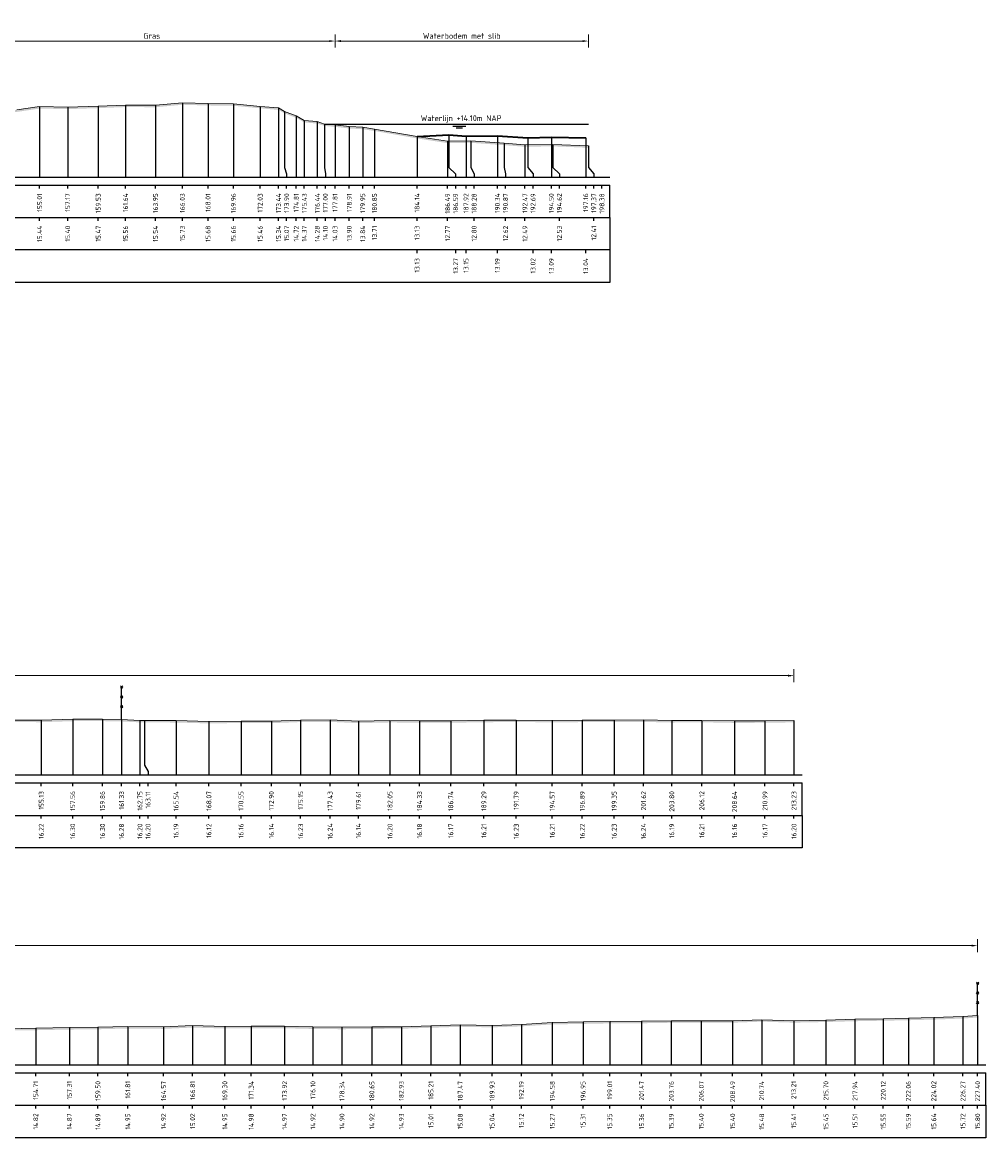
# Model space of a CAD drawing. Header units: metres. Extents: x 197882 to 206172, y 361908 to 364395.
# Tile 36 of 50: x 205938 to 206012, y 363976 to 364062. Entities that reach past the tile are written whole.
import ezdxf
from ezdxf.enums import TextEntityAlignment as Align

# ---------------------------------------------------------------- set-up
doc = ezdxf.new("R2010")
doc.units = ezdxf.units.M
doc.header["$PDMODE"] = 35
doc.header["$PDSIZE"] = 0.075
for name, color, linetype, lineweight in [('B-ME-IE-TERREINAFSCHEIDING_KUNSTMATIG_RASTERHEKWERK-SD', 20, 'Continuous', 25), ('X-ME-AL-PROFIEL_BOVENKANT SLIB-GD', 42, 'Continuous', 35), ('X-ME-AL-PROFIEL_HUIDIG MAAIVELD-GD', 252, 'Continuous', 0), ('X-XX-AL-DETAIL1-M', 7, 'Continuous', 18), ('X-XX-AL-NAP-T18', 7, 'Continuous', 18)]:
    doc.layers.add(name, color=color, linetype=linetype, lineweight=lineweight)
doc.layers.add('X-ME-AL-PROFIEL_WATERLIJN-GD', color=150, linetype='Continuous')
doc.layers.add('X-ME-AL-PROFIELRASTER-S', color=7, linetype='Continuous')
doc.styles.add('NLCS-ISO', font='NLCS-ISO.ttf', dxfattribs={"height": 1.8})
doc.styles.add('NLCS-ISO-ANNOTATIEF-T18', font='NLCS-ISO.ttf', dxfattribs={"height": 1.8})
doc.styles.add('NLCS-ISO-ANNOTATIVE-T18', font='NLCS-ISO.ttf', dxfattribs={"height": 1.8})
doc.dimstyles.new('NLCS-ANNOTATIEF-T18-PIJL_L2_H0', dxfattribs={"dimtxt": 2.5, "dimasz": 1.8, "dimexe": 2, "dimexo": 2, "dimgap": 0.7, "dimtad": 1, "dimzin": 0, "dimdsep": 46, "dimtxsty": 'NLCS-ISO-ANNOTATIEF-T18', "dimcen": 0, "dimdle": 2, "dimclrd": 256, "dimclre": 256, "dimclrt": 10, "dimaunit": 2, "dimadec": 0, "dimazin": 0, "dimtfac": 1, "dimtdec": 3, "dimtofl": 0, "dimtmove": 0, "dimatfit": 3, "dimfxl": 2, "dimfxlon": 1, "dimtfillclr": 256, "dimtolj": 1, "dimtzin": 0, "dimlwd": -1, "dimlwe": -1, "dimarcsym": 0})

# ---------------------------------------------------------------- blocks, each defined once
blk = doc.blocks.new('SAL-PROFIELRASTER_BALK_EIND1-D')
at = {"color": 0, "linetype": 'ByBlock', "lineweight": -2}
blk.add_line((1, -12.5), (1, -2.5), dxfattribs=at)
at = {"color": 0, "linetype": 'ByBlock', "lineweight": -2, "flags": 128}
for points in [[(0, 0), (1, 0)], [(0, -2.5), (1, -2.5)], [(0, -12.5), (1, -12.5)]]:
    blk.add_lwpolyline(points, dxfattribs=at)
blk = doc.blocks.new('SAL-PROFIELRASTER_BALK_EIND2-D')
at = {"color": 0, "linetype": 'ByBlock', "lineweight": -2}
for p, q in [((1, -2.5), (1, -12.5)), ((1, -12.5), (0, -12.5))]:
    blk.add_line(p, q, dxfattribs=at)
blk = doc.blocks.new('SAL-PROFIELRASTER_BALK_DATA-D')
at = {"color": 0, "linetype": 'ByBlock', "lineweight": -2}
blk.add_lwpolyline([(0, -3.5), (0, -2.5)], dxfattribs=at)
at = {"color": 0, "linetype": 'ByBlock', "lineweight": -2, "style": 'NLCS-ISO-ANNOTATIVE-T18'}
blk.add_attdef('GETAL', text='', height=1.5, rotation=90, dxfattribs=at).set_placement((0.75, -5), align=Align.RIGHT)
blk = doc.blocks.new('SAL-PROFIELRASTER_AANHAAL-D')
at = {"color": 9, "linetype": 'ByBlock', "lineweight": -2, "flags": 128}
blk.add_lwpolyline([(0, 1), (0, 0)], dxfattribs=at)
blk = doc.blocks.new('SAL-PROFIELRASTER_AANHAAL_STAGGER-D')
at = {"color": 9, "linetype": 'ByBlock', "lineweight": -2, "flags": 128}
for points in [[(0, 0), (0, -0.25)], [(0, -0.25), (1, -0.75)], [(1, -0.75), (1, -1)]]:
    blk.add_lwpolyline(points, dxfattribs=at)
blk = doc.blocks.new('*D21')
at = {"layer": 'Defpoints', "color": 0, "transparency": 16777216}
for p in [(205789.707, 364011.841), (205789.707, 364004.183), (205997.087, 364004.183)]:
    blk.add_point(p, dxfattribs=at)
at = {"layer": 'X-XX-AL-DETAIL1-M', "transparency": 16777216}
for p, q in [((205789.707, 364011.341), (205789.707, 364012.341)), ((205996.637, 364011.841), (205790.157, 364011.841)), ((205997.087, 364011.341), (205997.087, 364012.341))]:
    blk.add_line(p, q, dxfattribs=at)
for points in [[(205790.157, 364011.916), (205790.157, 364011.766), (205789.707, 364011.841)], [(205996.637, 364011.916), (205996.637, 364011.766), (205997.087, 364011.841)]]:
    blk.add_solid(points, dxfattribs=at)
at = {"layer": 'X-XX-AL-DETAIL1-M', "color": 10, "transparency": 16777216, "insert": (205893.397, 364012.241), "char_height": 0.45, "attachment_point": 5, "style": 'NLCS-ISO-ANNOTATIEF-T18'}
blk.add_mtext('\\A1;Gras', dxfattribs=at)
blk = doc.blocks.new('SIE-RASTERHEKWERK-SOD')
at = {"flags": 128}
for points in [[(-0.035, 1.035), (0.035, 0.965)], [(-0.035, 0.965), (0, 1), (0.035, 1.035)], [(-0.035, 0.735), (0.035, 0.665)], [(-0.035, 0.665), (0, 0.7), (0.035, 0.735)], [(0, 0), (0, 1)], [(-0.035, 0.435), (0.035, 0.365)], [(-0.035, 0.365), (0, 0.4), (0.035, 0.435)]]:
    blk.add_lwpolyline(points, dxfattribs=at)
blk = doc.blocks.new('*D22')
at = {"layer": 'Defpoints', "color": 0, "transparency": 16777216}
for p in [(205783.859, 363991.006), (205783.859, 363981.809), (206011.261, 363981.809)]:
    blk.add_point(p, dxfattribs=at)
at = {"layer": 'X-XX-AL-DETAIL1-M', "transparency": 16777216}
for p, q in [((205783.859, 363990.506), (205783.859, 363991.506)), ((206011.261, 363990.506), (206011.261, 363991.506)), ((206010.811, 363991.006), (205784.309, 363991.006))]:
    blk.add_line(p, q, dxfattribs=at)
for points in [[(205784.309, 363991.081), (205784.309, 363990.931), (205783.859, 363991.006)], [(206010.811, 363991.081), (206010.811, 363990.931), (206011.261, 363991.006)]]:
    blk.add_solid(points, dxfattribs=at)
at = {"layer": 'X-XX-AL-DETAIL1-M', "color": 10, "transparency": 16777216, "insert": (205897.56, 363991.406), "char_height": 0.45, "attachment_point": 5, "style": 'NLCS-ISO-ANNOTATIEF-T18'}
blk.add_mtext('\\A1;Gras', dxfattribs=at)
blk = doc.blocks.new('*D61')
at = {"layer": 'Defpoints', "color": 0, "transparency": 16777216}
for p in [(205933.388, 364060.815), (205933.388, 364054.632), (205961.669, 364050.317)]:
    blk.add_point(p, dxfattribs=at)
at = {"layer": 'X-XX-AL-DETAIL1-M', "transparency": 16777216}
for p, q in [((205933.388, 364060.315), (205933.388, 364061.315)), ((205961.669, 364060.315), (205961.669, 364061.315)), ((205961.219, 364060.815), (205933.838, 364060.815))]:
    blk.add_line(p, q, dxfattribs=at)
for points in [[(205933.838, 364060.89), (205933.838, 364060.74), (205933.388, 364060.815)], [(205961.219, 364060.89), (205961.219, 364060.74), (205961.669, 364060.815)]]:
    blk.add_solid(points, dxfattribs=at)
at = {"layer": 'X-XX-AL-DETAIL1-M', "color": 10, "transparency": 16777216, "insert": (205947.528, 364061.215), "char_height": 0.45, "attachment_point": 5, "style": 'NLCS-ISO-ANNOTATIEF-T18'}
blk.add_mtext('\\A1;Gras', dxfattribs=at)
blk = doc.blocks.new('*D62')
at = {"layer": 'Defpoints', "color": 0, "transparency": 16777216}
for p in [(205961.669, 364060.815), (205981.225, 364051.067), (205961.669, 364050.317)]:
    blk.add_point(p, dxfattribs=at)
at = {"layer": 'X-XX-AL-DETAIL1-M', "transparency": 16777216}
for p, q in [((205961.669, 364060.315), (205961.669, 364061.315)), ((205981.225, 364060.315), (205981.225, 364061.315)), ((205980.775, 364060.815), (205962.119, 364060.815))]:
    blk.add_line(p, q, dxfattribs=at)
for points in [[(205962.119, 364060.89), (205962.119, 364060.74), (205961.669, 364060.815)], [(205980.775, 364060.89), (205980.775, 364060.74), (205981.225, 364060.815)]]:
    blk.add_solid(points, dxfattribs=at)
at = {"layer": 'X-XX-AL-DETAIL1-M', "color": 10, "transparency": 16777216, "insert": (205971.447, 364061.215), "char_height": 0.45, "attachment_point": 5, "style": 'NLCS-ISO-ANNOTATIEF-T18'}
blk.add_mtext('\\A1;Waterbodem met slib', dxfattribs=at)

msp = doc.modelspace()

# ---------------------------------------------------------------- hatches: boundary and pattern name
at = {"layer": 'X-ME-AL-PROFIEL_HUIDIG MAAIVELD-GD'}
h = msp.add_hatch(dxfattribs=at)
h.set_pattern_fill('AGR-MAAIVELD', color=256, scale=0.05, pattern_type=2)
h.set_pattern_definition([(45, (-17.7489, 204.72848), (-0.25000007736, 0.25000007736), []), (45, (-17.7846, 204.7642), (0, 0.50000015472), [0.3535535, -0.3535535]), (45, (-17.8203, 204.7999), (0, 0.50000015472), [0.3535535, -0.3535535]), (45, (-17.85653, 204.83613), (0, 0.50000015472), [0.3535535, -0.3535535]), (45, (-17.89175, 204.87134), (0, 0.50000015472), [0.3535535, -0.3535535]), (45, (-17.92746, 204.90705), (0, 0.50000015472), [0.3535535, -0.3535535]), (45, (-17.96317, 204.94277), (0, 0.50000015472), [0.3535535, -0.3535535]), (315, (-17.7489, 204.72848), (0.25000007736, 0.25000007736), []), (315, (-17.71317, 204.7642), (0.50000015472, -1e-16), [0.3535535, -0.3535535]), (315, (-17.67746, 204.7999), (0.50000015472, -1e-16), [0.3535535, -0.3535535]), (315, (-17.64125, 204.83613), (0.50000015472, -1e-16), [0.3535535, -0.3535535]), (315, (-17.60603, 204.87134), (0.50000015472, -1e-16), [0.3535535, -0.3535535]), (315, (-17.5703, 204.90705), (0.50000015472, -1e-16), [0.3535535, -0.3535535]), (315, (-17.5346, 204.94277), (0.50000015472, -1e-16), [0.3535535, -0.3535535])])
h.paths.add_polyline_path([(205981.225, 364052.731), (205978.481, 364052.843), (205976.325, 364052.807), (205974.724, 364052.932), (205972.141, 364053.116), (205970.353, 364053.089), (205967.999, 364053.451), (205964.713, 364054.028), (205963.807, 364054.16), (205962.769, 364054.218), (205961.669, 364054.348), (205960.861, 364054.414), (205960.297, 364054.598), (205959.293, 364054.69), (205958.672, 364055.038), (205957.758, 364055.385), (205957.304, 364055.652), (205955.888, 364055.777), (205953.823, 364055.973), (205951.864, 364055.994), (205949.888, 364056.049), (205947.808, 364055.858), (205945.496, 364055.872), (205943.387, 364055.789), (205941.032, 364055.712), (205938.864, 364055.756), (205937.117, 364055.499), (205936.626, 364055.485), (205935.19, 364055.074), (205934.81, 364054.831), (205933.338, 364054.625), (205930.163, 364054.25), (205927.516, 364053.975), (205923.419, 364053.939), (205919.253, 364053.498), (205913.51, 364053.51), (205909.659, 364053.234), (205904.662, 364053.412), (205900.557, 364053.364), (205896.086, 364053.511), (205891.154, 364053.491), (205886.584, 364053.552), (205881.222, 364053.926), (205878.11, 364053.832), (205876.542, 364054.094), (205875.528, 364054.107), (205873.917, 364054.526), (205872.965, 364054.632), (205871.639, 364054.709), (205869.485, 364055.005), (205868.378, 364055.286), (205867.004, 364055.587), (205864.959, 364055.766), (205862.888, 364056.011), (205860.672, 364055.864), (205858.429, 364055.872), (205856.4, 364055.898), (205854.357, 364055.943), (205852.218, 364055.947), (205850.388, 364056.245), (205848.401, 364056.708), (205846.983, 364057.071), (205845.319, 364057.286), (205844.435, 364057.301), (205843.032, 364057.258), (205840.678, 364057.276), (205837.705, 364057.383), (205834.781, 364057.338), (205831.935, 364057.315), (205828.529, 364057.142), (205825.52, 364057.244), (205822.188, 364057.151), (205818.8, 364057.166), (205815.672, 364057.289), (205812.856, 364057.306), (205810.034, 364057.316), (205806.815, 364057.133), (205804.001, 364057.254), (205800.77, 364057.091), (205797.914, 364057.081), (205795.147, 364057.023), (205792.483, 364057.079), (205789.604, 364057.016), (205786.748, 364056.997), (205783.859, 364057.031), (205783.859, 364056.881), (205786.748, 364056.847), (205789.604, 364056.866), (205792.483, 364056.929), (205795.147, 364056.873), (205797.914, 364056.931), (205800.77, 364056.941), (205804.001, 364057.104), (205806.815, 364056.983), (205810.034, 364057.166), (205812.856, 364057.156), (205815.672, 364057.139), (205818.8, 364057.016), (205822.188, 364057.001), (205825.52, 364057.094), (205828.529, 364056.992), (205831.935, 364057.165), (205834.781, 364057.188), (205837.705, 364057.233), (205840.678, 364057.126), (205843.032, 364057.108), (205844.435, 364057.151), (205845.319, 364057.136), (205846.983, 364056.921), (205848.401, 364056.558), (205850.388, 364056.095), (205852.218, 364055.797), (205854.357, 364055.793), (205856.4, 364055.748), (205858.429, 364055.722), (205860.672, 364055.714), (205862.888, 364055.861), (205864.959, 364055.616), (205867.004, 364055.437), (205868.378, 364055.136), (205869.485, 364054.855), (205871.639, 364054.559), (205872.965, 364054.482), (205873.917, 364054.376), (205875.528, 364053.957), (205876.542, 364053.944), (205878.11, 364053.682), (205881.222, 364053.776), (205886.584, 364053.402), (205891.154, 364053.341), (205896.086, 364053.361), (205900.557, 364053.214), (205904.662, 364053.262), (205909.659, 364053.084), (205913.51, 364053.36), (205919.253, 364053.348), (205923.419, 364053.789), (205927.516, 364053.825), (205930.163, 364054.1), (205933.338, 364054.475), (205934.81, 364054.681), (205935.19, 364054.924), (205936.626, 364055.335), (205937.117, 364055.349), (205938.864, 364055.606), (205941.032, 364055.562), (205943.387, 364055.639), (205945.496, 364055.722), (205947.808, 364055.708), (205949.888, 364055.899), (205951.864, 364055.844), (205953.823, 364055.823), (205955.888, 364055.627), (205957.304, 364055.502), (205957.758, 364055.235), (205958.672, 364054.888), (205959.293, 364054.54), (205960.297, 364054.448), (205960.861, 364054.264), (205961.669, 364054.198), (205962.769, 364054.068), (205963.807, 364054.01), (205964.713, 364053.878), (205967.999, 364053.301), (205970.353, 364052.939), (205972.141, 364052.966), (205974.724, 364052.782), (205976.325, 364052.657), (205978.481, 364052.693), (205981.225, 364052.581)])
h = msp.add_hatch(dxfattribs=at)
h.set_pattern_fill('AGR-MAAIVELD', color=256, scale=0.05, pattern_type=2)
h.set_pattern_definition([(45, (-22.73893, 245.65797), (-0.25000007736, 0.25000007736), []), (45, (-22.77464, 245.6937), (0, 0.50000015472), [0.3535535, -0.3535535]), (45, (-22.81035, 245.7294), (0, 0.50000015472), [0.3535535, -0.3535535]), (45, (-22.84657, 245.7656), (0, 0.50000015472), [0.3535535, -0.3535535]), (45, (-22.8818, 245.80082), (0, 0.50000015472), [0.3535535, -0.3535535]), (45, (-22.9175, 245.83654), (0, 0.50000015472), [0.3535535, -0.3535535]), (45, (-22.9532, 245.87225), (0, 0.50000015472), [0.3535535, -0.3535535]), (315, (-22.73893, 245.65797), (0.25000007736, 0.25000007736), []), (315, (-22.7032, 245.6937), (0.50000015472, -1e-16), [0.3535535, -0.3535535]), (315, (-22.6675, 245.7294), (0.50000015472, -1e-16), [0.3535535, -0.3535535]), (315, (-22.6313, 245.7656), (0.50000015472, -1e-16), [0.3535535, -0.3535535]), (315, (-22.59607, 245.80082), (0.50000015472, -1e-16), [0.3535535, -0.3535535]), (315, (-22.56035, 245.83654), (0.50000015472, -1e-16), [0.3535535, -0.3535535]), (315, (-22.52464, 245.87225), (0.50000015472, -1e-16), [0.3535535, -0.3535535])])
h.paths.add_polyline_path([(205997.087, 364008.386), (205994.851, 364008.352), (205992.5, 364008.346), (205989.978, 364008.392), (205987.659, 364008.374), (205985.479, 364008.423), (205983.21, 364008.411), (205980.751, 364008.403), (205978.428, 364008.392), (205975.65, 364008.412), (205973.153, 364008.397), (205970.602, 364008.357), (205968.186, 364008.365), (205965.909, 364008.379), (205963.473, 364008.327), (205961.288, 364008.425), (205959.013, 364008.411), (205956.757, 364008.324), (205954.411, 364008.339), (205951.931, 364008.305), (205949.396, 364008.374), (205946.974, 364008.383), (205946.607, 364008.386), (205945.189, 364008.458), (205943.718, 364008.482), (205941.42, 364008.479), (205938.991, 364008.4), (205936.694, 364008.408), (205934.096, 364008.379), (205931.67, 364008.328), (205929.037, 364008.266), (205926.695, 364008.192), (205924.55, 364008.124), (205921.724, 364008.035), (205919.414, 364007.945), (205917.151, 364007.912), (205914.763, 364007.869), (205912.211, 364007.86), (205909.578, 364007.807), (205907.308, 364007.766), (205904.986, 364007.759), (205902.388, 364007.732), (205899.857, 364007.737), (205897.372, 364007.739), (205894.972, 364007.769), (205892.39, 364007.688), (205889.819, 364007.653), (205887.012, 364007.657), (205884.431, 364007.707), (205881.893, 364007.753), (205879.255, 364007.792), (205876.599, 364007.807), (205873.508, 364007.822), (205870.881, 364007.821), (205868.152, 364007.878), (205865.942, 364007.871), (205863.535, 364007.891), (205861.029, 364007.9), (205858.274, 364007.944), (205855.262, 364007.959), (205852.569, 364007.955), (205850.002, 364008.031), (205846.499, 364008.024), (205843.48, 364008.024), (205840.482, 364008.086), (205837.577, 364008.096), (205834.749, 364008.129), (205832.226, 364008.152), (205829.612, 364008.209), (205826.328, 364008.196), (205822.874, 364008.281), (205820.274, 364008.357), (205817.69, 364008.32), (205815.024, 364008.337), (205812.409, 364008.415), (205809.796, 364008.407), (205807.107, 364008.383), (205804.851, 364008.327), (205803.024, 364008.304), (205800.584, 364008.256), (205798.447, 364008.214), (205796.213, 364007.886), (205793.656, 364007.496), (205791.748, 364007.346), (205789.707, 364007.214), (205788.2, 364007.008), (205786.691, 364006.85), (205785.618, 364006.747), (205784.527, 364006.518), (205783.859, 364006.251), (205783.859, 364006.101), (205784.527, 364006.368), (205785.618, 364006.597), (205786.691, 364006.7), (205788.2, 364006.858), (205789.707, 364007.064), (205791.748, 364007.196), (205793.656, 364007.346), (205796.213, 364007.736), (205798.447, 364008.064), (205800.584, 364008.106), (205803.024, 364008.154), (205804.851, 364008.177), (205807.107, 364008.233), (205809.796, 364008.257), (205812.409, 364008.265), (205815.024, 364008.187), (205817.69, 364008.17), (205820.274, 364008.207), (205822.874, 364008.131), (205826.328, 364008.046), (205829.612, 364008.059), (205832.226, 364008.002), (205834.749, 364007.979), (205837.577, 364007.946), (205840.482, 364007.936), (205843.48, 364007.874), (205846.499, 364007.874), (205850.002, 364007.881), (205852.569, 364007.805), (205855.262, 364007.809), (205858.274, 364007.794), (205861.029, 364007.75), (205863.535, 364007.741), (205865.942, 364007.721), (205868.152, 364007.728), (205870.881, 364007.671), (205873.508, 364007.672), (205876.599, 364007.657), (205879.255, 364007.642), (205881.893, 364007.603), (205884.431, 364007.557), (205887.012, 364007.507), (205889.819, 364007.503), (205892.39, 364007.538), (205894.972, 364007.619), (205897.372, 364007.589), (205899.857, 364007.587), (205902.388, 364007.582), (205904.986, 364007.609), (205907.308, 364007.616), (205909.578, 364007.657), (205912.211, 364007.71), (205914.763, 364007.719), (205917.151, 364007.762), (205919.414, 364007.795), (205921.724, 364007.885), (205924.55, 364007.974), (205926.695, 364008.042), (205929.037, 364008.116), (205931.67, 364008.178), (205934.096, 364008.229), (205936.694, 364008.258), (205938.991, 364008.25), (205941.42, 364008.329), (205943.718, 364008.332), (205945.189, 364008.308), (205946.607, 364008.236), (205946.974, 364008.233), (205949.396, 364008.224), (205951.931, 364008.155), (205954.411, 364008.189), (205956.757, 364008.174), (205959.013, 364008.261), (205961.288, 364008.275), (205963.473, 364008.177), (205965.909, 364008.229), (205968.186, 364008.215), (205970.602, 364008.207), (205973.153, 364008.247), (205975.65, 364008.262), (205978.428, 364008.242), (205980.751, 364008.253), (205983.21, 364008.261), (205985.479, 364008.273), (205987.659, 364008.224), (205989.978, 364008.242), (205992.5, 364008.196), (205994.851, 364008.202), (205997.087, 364008.236)])
h = msp.add_hatch(dxfattribs=at)
h.set_pattern_fill('AGR-MAAIVELD', color=256, scale=0.05, pattern_type=2)
h.set_pattern_definition([(45, (-22.73893, 260.78407), (-0.25000007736, 0.25000007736), []), (45, (-22.77464, 260.81978), (0, 0.50000015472), [0.3535535, -0.3535535]), (45, (-22.81035, 260.8555), (0, 0.50000015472), [0.3535535, -0.3535535]), (45, (-22.84657, 260.8917), (0, 0.50000015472), [0.3535535, -0.3535535]), (45, (-22.8818, 260.92692), (0, 0.50000015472), [0.3535535, -0.3535535]), (45, (-22.9175, 260.96264), (0, 0.50000015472), [0.3535535, -0.3535535]), (45, (-22.9532, 260.99835), (0, 0.50000015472), [0.3535535, -0.3535535]), (315, (-22.73893, 260.78407), (0.25000007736, 0.25000007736), []), (315, (-22.7032, 260.81978), (0.50000015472, -1e-16), [0.3535535, -0.3535535]), (315, (-22.6675, 260.8555), (0.50000015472, -1e-16), [0.3535535, -0.3535535]), (315, (-22.6313, 260.8917), (0.50000015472, -1e-16), [0.3535535, -0.3535535]), (315, (-22.59607, 260.92692), (0.50000015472, -1e-16), [0.3535535, -0.3535535]), (315, (-22.56035, 260.96264), (0.50000015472, -1e-16), [0.3535535, -0.3535535]), (315, (-22.52464, 260.99835), (0.50000015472, -1e-16), [0.3535535, -0.3535535])])
h.paths.add_polyline_path([(206011.261, 363985.61), (206011.261, 363985.46), (206010.129, 363985.379), (206007.881, 363985.299), (206005.92, 363985.249), (206003.979, 363985.211), (206001.798, 363985.173), (205999.555, 363985.11), (205997.071, 363985.064), (205994.599, 363985.138), (205992.353, 363985.059), (205989.934, 363985.062), (205987.621, 363985.053), (205985.324, 363985.015), (205982.871, 363985.006), (205980.811, 363984.966), (205978.437, 363984.924), (205976.052, 363984.776), (205973.789, 363984.699), (205971.33, 363984.742), (205969.066, 363984.668), (205966.785, 363984.593), (205964.51, 363984.579), (205962.201, 363984.556), (205959.962, 363984.577), (205957.774, 363984.631), (205955.194, 363984.636), (205953.161, 363984.612), (205950.672, 363984.682), (205948.431, 363984.583), (205945.673, 363984.609), (205943.364, 363984.553), (205941.168, 363984.53), (205938.567, 363984.479), (205936.311, 363984.447), (205934.027, 363984.469), (205931.508, 363984.415), (205929.285, 363984.383), (205926.933, 363984.394), (205924.645, 363984.428), (205922.3, 363984.444), (205920.025, 363984.448), (205917.782, 363984.445), (205915.124, 363984.42), (205913.009, 363984.473), (205910.76, 363984.486), (205908.739, 363984.554), (205906.516, 363984.561), (205904.01, 363984.569), (205901.982, 363984.613), (205899.579, 363984.619), (205897.07, 363984.657), (205894.487, 363984.639), (205891.876, 363984.715), (205888.874, 363985.462), (205887.054, 363985.968), (205885.396, 363986.755), (205883.83, 363986.993), (205881.188, 363987.08), (205878.735, 363987.075), (205876.013, 363987.085), (205873.791, 363987.124), (205870.699, 363987.071), (205867.651, 363986.994), (205865.046, 363986.999), (205861.704, 363987.055), (205858.96, 363987.063), (205856.219, 363987.019), (205853.511, 363986.998), (205850.758, 363986.955), (205847.891, 363986.936), (205845.261, 363986.892), (205842.647, 363986.888), (205840.239, 363986.746), (205838.162, 363986.671), (205834.699, 363986.59), (205832.698, 363986.509), (205830.222, 363986.42), (205827.914, 363986.308), (205824.619, 363986.169), (205822.154, 363986.039), (205819.691, 363985.952), (205817.267, 363985.878), (205814.82, 363985.791), (205812.297, 363985.764), (205809.461, 363985.782), (205807.761, 363985.816), (205805.664, 363985.766), (205802.986, 363985.78), (205800.471, 363985.834), (205798.202, 363985.866), (205795.269, 363985.859), (205792.647, 363985.934), (205790.956, 363985.964), (205788.576, 363985.956), (205786.133, 363985.933), (205783.859, 363985.928), (205783.859, 363986.078), (205786.133, 363986.083), (205788.576, 363986.106), (205790.956, 363986.114), (205792.647, 363986.084), (205795.269, 363986.009), (205798.202, 363986.016), (205800.471, 363985.984), (205802.986, 363985.93), (205805.664, 363985.916), (205807.761, 363985.966), (205809.461, 363985.932), (205812.297, 363985.914), (205814.82, 363985.941), (205817.267, 363986.028), (205819.691, 363986.102), (205822.154, 363986.189), (205824.619, 363986.319), (205827.914, 363986.458), (205830.222, 363986.57), (205832.698, 363986.659), (205834.699, 363986.74), (205838.162, 363986.821), (205840.239, 363986.896), (205842.647, 363987.038), (205845.261, 363987.042), (205847.891, 363987.086), (205850.758, 363987.105), (205853.511, 363987.148), (205856.219, 363987.169), (205858.96, 363987.213), (205861.704, 363987.205), (205865.046, 363987.149), (205867.651, 363987.144), (205870.699, 363987.221), (205873.791, 363987.274), (205876.013, 363987.235), (205878.735, 363987.225), (205881.188, 363987.23), (205883.83, 363987.143), (205885.396, 363986.905), (205887.054, 363986.118), (205888.874, 363985.612), (205891.876, 363984.865), (205894.487, 363984.789), (205897.07, 363984.807), (205899.579, 363984.769), (205901.982, 363984.763), (205904.01, 363984.719), (205906.516, 363984.711), (205908.739, 363984.704), (205910.76, 363984.636), (205913.009, 363984.623), (205915.124, 363984.57), (205917.782, 363984.595), (205920.025, 363984.598), (205922.3, 363984.594), (205924.645, 363984.578), (205926.933, 363984.544), (205929.285, 363984.533), (205931.508, 363984.565), (205934.027, 363984.619), (205936.311, 363984.597), (205938.567, 363984.629), (205941.168, 363984.68), (205943.364, 363984.703), (205945.673, 363984.759), (205948.431, 363984.733), (205950.672, 363984.832), (205953.161, 363984.762), (205955.194, 363984.786), (205957.774, 363984.781), (205959.962, 363984.727), (205962.201, 363984.706), (205964.51, 363984.729), (205966.785, 363984.743), (205969.066, 363984.818), (205971.33, 363984.892), (205973.789, 363984.849), (205976.052, 363984.926), (205978.437, 363985.074), (205980.811, 363985.116), (205982.871, 363985.156), (205985.324, 363985.165), (205987.621, 363985.203), (205989.934, 363985.212), (205992.353, 363985.209), (205994.599, 363985.288), (205997.071, 363985.214), (205999.555, 363985.26), (206001.798, 363985.323), (206003.979, 363985.361), (206005.92, 363985.399), (206007.881, 363985.449), (206010.129, 363985.529)])

# ---------------------------------------------------------------- linework, layer by layer
at = {"layer": 'X-ME-AL-PROFIEL_BOVENKANT SLIB-GD'}
msp.add_lwpolyline([(205967.999, 364053.451), (205970.448, 364053.584), (205971.776, 364053.467), (205974.2, 364053.509), (205976.546, 364053.338), (205978.363, 364053.41), (205981.015, 364053.359)], dxfattribs=at)
at = {"layer": 'X-ME-AL-PROFIEL_HUIDIG MAAIVELD-GD'}
for points in [[(205937.117, 364055.499), (205938.864, 364055.756), (205941.032, 364055.712), (205943.387, 364055.789), (205945.496, 364055.872), (205947.808, 364055.858), (205949.888, 364056.049), (205951.864, 364055.994), (205953.823, 364055.973), (205955.888, 364055.777), (205957.304, 364055.652), (205957.758, 364055.385), (205958.672, 364055.038), (205959.293, 364054.69), (205960.297, 364054.598), (205960.861, 364054.414), (205961.669, 364054.348), (205962.769, 364054.218), (205963.807, 364054.16), (205964.713, 364054.028), (205967.999, 364053.451), (205970.353, 364053.089), (205972.141, 364053.116), (205974.724, 364052.932), (205976.325, 364052.807), (205978.481, 364052.843), (205981.225, 364052.731)], [(205936.694, 364008.408), (205938.991, 364008.4), (205941.42, 364008.479), (205943.718, 364008.482), (205945.189, 364008.458), (205946.607, 364008.386), (205946.974, 364008.383), (205949.396, 364008.374), (205951.931, 364008.305), (205954.411, 364008.339), (205956.757, 364008.324), (205959.013, 364008.411), (205961.288, 364008.425), (205963.473, 364008.327), (205965.909, 364008.379), (205968.186, 364008.365), (205970.602, 364008.357), (205973.153, 364008.397), (205975.65, 364008.412), (205978.428, 364008.392), (205980.751, 364008.403), (205983.21, 364008.411), (205985.479, 364008.423), (205987.659, 364008.374), (205989.978, 364008.392), (205992.5, 364008.346), (205994.851, 364008.352), (205997.087, 364008.386)], [(205936.311, 363984.597), (205938.567, 363984.629), (205941.168, 363984.68), (205943.364, 363984.703), (205945.673, 363984.759), (205948.431, 363984.733), (205950.672, 363984.832), (205953.161, 363984.762), (205955.194, 363984.786), (205957.774, 363984.781), (205959.962, 363984.727), (205962.201, 363984.706), (205964.51, 363984.729), (205966.785, 363984.743), (205969.066, 363984.818), (205971.33, 363984.892), (205973.789, 363984.849), (205976.052, 363984.926), (205978.437, 363985.074), (205980.811, 363985.116), (205982.871, 363985.156), (205985.324, 363985.165), (205987.621, 363985.203), (205989.934, 363985.212), (205992.353, 363985.209), (205994.599, 363985.288), (205997.071, 363985.214), (205999.555, 363985.26), (206001.798, 363985.323), (206003.979, 363985.361), (206005.92, 363985.399), (206007.881, 363985.449), (206010.129, 363985.529), (206011.261, 363985.61)]]:
    msp.add_lwpolyline(points, dxfattribs=at)
at = {"layer": 'X-ME-AL-PROFIEL_WATERLIJN-GD'}
for points in [[(205960.861, 364054.414), (205981.225, 364054.414)], [(205970.769, 364054.251), (205971.769, 364054.251)], [(205971.011, 364054.106), (205971.511, 364054.106)]]:
    msp.add_lwpolyline(points, dxfattribs=at)

# ---------------------------------------------------------------- block references
at = {"layer": 'B-ME-IE-TERREINAFSCHEIDING_KUNSTMATIG_RASTERHEKWERK-SD', "xscale": 2.5, "yscale": 2.5, "zscale": 2.5}
for p in [(205945.189, 364008.458), (206011.261, 363985.61)]:
    msp.add_blockref('SIE-RASTERHEKWERK-SOD', p, dxfattribs=at)
at = {"layer": 'X-ME-AL-PROFIELRASTER-S'}
for p, yscale in [((205938.864, 364050.317), 5.439), ((205941.032, 364050.317), 5.395), ((205943.387, 364050.317), 5.472), ((205945.496, 364050.317), 5.555), ((205947.808, 364050.317), 5.541), ((205949.888, 364050.317), 5.731999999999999), ((205951.864, 364050.317), 5.677), ((205953.823, 364050.317), 5.656000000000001), ((205955.888, 364050.317), 5.460000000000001), ((205957.304, 364050.317), 5.335000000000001), ((205957.758, 364051.317), 4.068), ((205958.672, 364050.317), 4.721), ((205959.293, 364051.317), 3.372999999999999), ((205960.297, 364050.317), 4.281000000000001), ((205960.861, 364051.317), 3.097), ((205960.861, 364051.317), 3.097), ((205960.861, 364051.317), 3.097), ((205960.861, 364051.317), 3.097), ((205961.669, 364050.317), 4.031000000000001), ((205961.669, 364050.317), 4.031000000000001), ((205962.769, 364050.317), 3.901), ((205962.769, 364050.317), 3.901), ((205963.807, 364050.317), 3.843), ((205963.807, 364050.317), 3.843), ((205964.713, 364050.317), 3.711), ((205964.713, 364050.317), 3.711), ((205967.999, 364050.317), 3.134), ((205967.999, 364050.317), 3.134), ((205970.448, 364051.317), 2.266999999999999), ((205971.776, 364050.317), 3.15), ((205972.141, 364051.317), 1.798999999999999), ((205974.2, 364050.317), 3.192), ((205976.546, 364051.317), 2.021000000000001), ((205978.363, 364050.317), 3.093), ((205981.015, 364050.317), 3.042), ((205970.353, 364050.317), 2.772), ((205974.724, 364051.317), 1.615), ((205976.325, 364050.317), 2.49), ((205978.481, 364051.317), 1.526), ((205981.225, 364051.317), 1.414), ((205938.991, 364004.183), 4.216999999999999), ((205941.42, 364004.183), 4.295999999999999), ((205943.718, 364004.183), 4.298999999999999), ((205945.189, 364004.183), 4.274999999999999), ((205946.607, 364004.183), 4.202999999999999), ((205946.974, 364005.183), 3.199999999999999), ((205949.396, 364004.183), 4.190999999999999), ((205954.411, 364004.183), 4.155999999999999), ((205959.013, 364004.183), 4.228000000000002), ((205961.288, 364004.183), 4.242000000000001), ((205965.909, 364004.183), 4.196000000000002), ((205968.186, 364004.183), 4.181999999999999), ((205970.602, 364004.183), 4.173999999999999), ((205973.153, 364004.183), 4.213999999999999), ((205975.65, 364004.183), 4.228999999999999), ((205978.428, 364004.183), 4.209), ((205980.751, 364004.183), 4.219999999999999), ((205983.21, 364004.183), 4.228000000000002), ((205985.479, 364004.183), 4.239999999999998), ((205987.659, 364004.183), 4.190999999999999), ((205989.978, 364004.183), 4.209), ((205992.5, 364004.183), 4.163), ((205994.851, 364004.183), 4.169), ((205997.087, 364004.183), 4.202999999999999), ((205951.931, 364004.183), 4.122), ((205956.757, 364004.183), 4.140999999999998), ((205963.473, 364004.183), 4.143999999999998), ((205980.811, 363981.809), 3.307), ((205982.871, 363981.809), 3.347), ((205985.324, 363981.809), 3.356), ((205987.621, 363981.809), 3.394), ((205989.934, 363981.809), 3.403), ((205992.353, 363981.809), 3.4), ((205994.599, 363981.809), 3.478999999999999), ((205997.071, 363981.809), 3.404999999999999), ((205999.555, 363981.809), 3.451000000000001), ((206001.798, 363981.809), 3.513999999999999), ((206003.979, 363981.809), 3.552), ((206005.92, 363981.809), 3.59), ((206007.881, 363981.809), 3.640000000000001), ((206010.129, 363981.809), 3.720000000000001), ((206011.261, 363981.809), 3.801), ((205938.567, 363981.809), 2.82), ((205941.168, 363981.809), 2.871), ((205943.364, 363981.809), 2.894), ((205945.673, 363981.809), 2.949999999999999), ((205948.431, 363981.809), 2.923999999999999), ((205950.672, 363981.809), 3.023), ((205953.161, 363981.809), 2.952999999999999), ((205955.194, 363981.809), 2.977), ((205957.774, 363981.809), 2.972), ((205959.962, 363981.809), 2.917999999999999), ((205962.201, 363981.809), 2.897), ((205964.51, 363981.809), 2.92), ((205966.785, 363981.809), 2.933999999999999), ((205969.066, 363981.809), 3.009), ((205971.33, 363981.809), 3.083), ((205973.789, 363981.809), 3.039999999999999), ((205976.052, 363981.809), 3.117000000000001), ((205978.437, 363981.809), 3.265000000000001)]:
    msp.add_blockref('SAL-PROFIELRASTER_AANHAAL-D', p, dxfattribs=dict(at, yscale=yscale))
for p, xscale, zscale in [((205957.758, 364051.317), 0.1707058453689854, 0.1707058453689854), ((205959.293, 364051.317), 0.003696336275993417, 0.003696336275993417), ((205960.861, 364051.317), 0.06100738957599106, 0.06100738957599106), ((205960.861, 364051.317), 0.06100738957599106, 0.06100738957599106), ((205960.861, 364051.317), 0.06100738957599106, 0.06100738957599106), ((205960.861, 364051.317), 0.06100738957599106, 0.06100738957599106), ((205970.448, 364051.317), 0.5294896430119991, 0.5294896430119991), ((205972.141, 364051.317), 0.2601279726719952, 0.2601279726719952), ((205974.724, 364051.317), 0.10053508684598, 0.10053508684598), ((205976.546, 364051.317), 0.4045068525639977, 0.4045068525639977), ((205978.481, 364051.317), 0.5070419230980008, 0.5070419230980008), ((205981.225, 364051.317), 0.4145269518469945, 0.4145269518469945), ((205946.974, 364005.183), 0.2584703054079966, 0.2584703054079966)]:
    msp.add_blockref('SAL-PROFIELRASTER_AANHAAL_STAGGER-D', p, dxfattribs=dict(at, xscale=xscale, zscale=zscale))
at = {"layer": 'X-ME-AL-PROFIELRASTER-S', "yscale": 0.25}
for name, p, xscale, zscale in [('SAL-PROFIELRASTER_BALK_EIND1-D', (205783.859, 364050.317), 199.0074644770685, 199.0074644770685), ('SAL-PROFIELRASTER_BALK_EIND2-D', (205783.859, 364047.817), 199.0074644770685, 199.0074644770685), ('SAL-PROFIELRASTER_BALK_EIND2-D', (205783.859, 364045.317), 199.0074644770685, 199.0074644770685), ('SAL-PROFIELRASTER_BALK_EIND1-D', (205783.859, 364004.183), 213.8535109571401, 213.8535109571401), ('SAL-PROFIELRASTER_BALK_EIND2-D', (205783.859, 364001.683), 213.8535109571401, 213.8535109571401), ('SAL-PROFIELRASTER_BALK_EIND1-D', (205783.859, 363981.809), 228.0268961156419, 228.0268961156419), ('SAL-PROFIELRASTER_BALK_EIND2-D', (205783.859, 363979.309), 228.0268961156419, 228.0268961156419)]:
    msp.add_blockref(name, p, dxfattribs=dict(at, xscale=xscale, zscale=zscale))
at = {"layer": 'X-ME-AL-PROFIELRASTER-S', "xscale": 0.25, "yscale": 0.25, "zscale": 0.25}
for p, values in [((205938.864, 364050.317), {'GETAL': '155.01'}), ((205941.032, 364050.317), {'GETAL': '157.17'}), ((205943.387, 364050.317), {'GETAL': '159.53'}), ((205945.496, 364050.317), {'GETAL': '161.64'}), ((205947.808, 364050.317), {'GETAL': '163.95'}), ((205949.888, 364050.317), {'GETAL': '166.03'}), ((205951.864, 364050.317), {'GETAL': '168.01'}), ((205953.823, 364050.317), {'GETAL': '169.96'}), ((205955.888, 364050.317), {'GETAL': '172.03'}), ((205957.304, 364050.317), {'GETAL': '173.44'}), ((205957.929, 364050.317), {'GETAL': '173.90'}), ((205958.672, 364050.317), {'GETAL': '174.81'}), ((205959.297, 364050.317), {'GETAL': '175.43'}), ((205960.297, 364050.317), {'GETAL': '176.44'}), ((205960.922, 364050.317), {'GETAL': '177.00'}), ((205960.922, 364050.317), {'GETAL': '177.00'}), ((205960.922, 364050.317), {'GETAL': '177.00'}), ((205960.922, 364050.317), {'GETAL': '177.00'}), ((205961.669, 364050.317), {'GETAL': '177.81'}), ((205961.669, 364050.317), {'GETAL': '177.81'}), ((205962.769, 364050.317), {'GETAL': '178.91'}), ((205962.769, 364050.317), {'GETAL': '178.91'}), ((205963.807, 364050.317), {'GETAL': '179.95'}), ((205963.807, 364050.317), {'GETAL': '179.95'}), ((205964.713, 364050.317), {'GETAL': '180.85'}), ((205964.713, 364050.317), {'GETAL': '180.85'}), ((205967.999, 364050.317), {'GETAL': '184.14'}), ((205967.999, 364050.317), {'GETAL': '184.14'}), ((205970.353, 364050.317), {'GETAL': '186.49'}), ((205970.978, 364050.317), {'GETAL': '186.59'}), ((205971.776, 364050.317), {'GETAL': '187.92'}), ((205972.401, 364050.317), {'GETAL': '188.28'}), ((205974.2, 364050.317), {'GETAL': '190.34'}), ((205974.825, 364050.317), {'GETAL': '190.87'}), ((205976.325, 364050.317), {'GETAL': '192.47'}), ((205976.95, 364050.317), {'GETAL': '192.69'}), ((205978.363, 364050.317), {'GETAL': '194.50'}), ((205978.988, 364050.317), {'GETAL': '194.62'}), ((205981.015, 364050.317), {'GETAL': '197.16'}), ((205981.64, 364050.317), {'GETAL': '197.37'}), ((205982.265, 364050.317), {'GETAL': '198.38'}), ((205938.864, 364047.817), {'GETAL': '15.44'}), ((205941.032, 364047.817), {'GETAL': '15.40'}), ((205943.387, 364047.817), {'GETAL': '15.47'}), ((205945.496, 364047.817), {'GETAL': '15.56'}), ((205947.808, 364047.817), {'GETAL': '15.54'}), ((205949.888, 364047.817), {'GETAL': '15.73'}), ((205951.864, 364047.817), {'GETAL': '15.68'}), ((205953.823, 364047.817), {'GETAL': '15.66'}), ((205955.888, 364047.817), {'GETAL': '15.46'}), ((205957.304, 364047.817), {'GETAL': '15.34'}), ((205957.929, 364047.817), {'GETAL': '15.07'}), ((205958.672, 364047.817), {'GETAL': '14.72'}), ((205959.297, 364047.817), {'GETAL': '14.37'}), ((205960.297, 364047.817), {'GETAL': '14.28'}), ((205960.922, 364047.817), {'GETAL': '14.10'}), ((205961.669, 364047.817), {'GETAL': '14.03'}), ((205962.769, 364047.817), {'GETAL': '13.90'}), ((205963.807, 364047.817), {'GETAL': '13.84'}), ((205964.713, 364047.817), {'GETAL': '13.71'}), ((205967.999, 364047.817), {'GETAL': '13.13'}), ((205970.353, 364047.817), {'GETAL': '12.77'}), ((205972.401, 364047.817), {'GETAL': '12.80'}), ((205974.825, 364047.817), {'GETAL': '12.62'}), ((205976.325, 364047.817), {'GETAL': '12.49'}), ((205978.988, 364047.817), {'GETAL': '12.53'}), ((205981.64, 364047.817), {'GETAL': '12.41'}), ((205967.999, 364045.317), {'GETAL': '13.13'}), ((205970.978, 364045.317), {'GETAL': '13.27'}), ((205971.776, 364045.317), {'GETAL': '13.15'}), ((205974.2, 364045.317), {'GETAL': '13.19'}), ((205976.95, 364045.317), {'GETAL': '13.02'}), ((205978.363, 364045.317), {'GETAL': '13.09'}), ((205981.015, 364045.317), {'GETAL': '13.04'}), ((205938.991, 364004.183), {'GETAL': '155.13'}), ((205941.42, 364004.183), {'GETAL': '157.56'}), ((205943.718, 364004.183), {'GETAL': '159.86'}), ((205945.189, 364004.183), {'GETAL': '161.33'}), ((205946.607, 364004.183), {'GETAL': '162.75'}), ((205947.232, 364004.183), {'GETAL': '163.11'}), ((205949.396, 364004.183), {'GETAL': '165.54'}), ((205951.931, 364004.183), {'GETAL': '168.07'}), ((205954.411, 364004.183), {'GETAL': '170.55'}), ((205956.757, 364004.183), {'GETAL': '172.90'}), ((205959.013, 364004.183), {'GETAL': '175.15'}), ((205961.288, 364004.183), {'GETAL': '177.43'}), ((205963.473, 364004.183), {'GETAL': '179.61'}), ((205965.909, 364004.183), {'GETAL': '182.05'}), ((205968.186, 364004.183), {'GETAL': '184.33'}), ((205970.602, 364004.183), {'GETAL': '186.74'}), ((205973.153, 364004.183), {'GETAL': '189.29'}), ((205975.65, 364004.183), {'GETAL': '191.79'}), ((205978.428, 364004.183), {'GETAL': '194.57'}), ((205980.751, 364004.183), {'GETAL': '196.89'}), ((205983.21, 364004.183), {'GETAL': '199.35'}), ((205985.479, 364004.183), {'GETAL': '201.62'}), ((205987.659, 364004.183), {'GETAL': '203.80'}), ((205989.978, 364004.183), {'GETAL': '206.12'}), ((205992.5, 364004.183), {'GETAL': '208.64'}), ((205994.851, 364004.183), {'GETAL': '210.99'}), ((205997.087, 364004.183), {'GETAL': '213.23'}), ((205938.991, 364001.683), {'GETAL': '16.22'}), ((205941.42, 364001.683), {'GETAL': '16.30'}), ((205943.718, 364001.683), {'GETAL': '16.30'}), ((205945.189, 364001.683), {'GETAL': '16.28'}), ((205946.607, 364001.683), {'GETAL': '16.20'}), ((205947.232, 364001.683), {'GETAL': '16.20'}), ((205949.396, 364001.683), {'GETAL': '16.19'}), ((205951.931, 364001.683), {'GETAL': '16.12'}), ((205954.411, 364001.683), {'GETAL': '16.16'}), ((205956.757, 364001.683), {'GETAL': '16.14'}), ((205959.013, 364001.683), {'GETAL': '16.23'}), ((205961.288, 364001.683), {'GETAL': '16.24'}), ((205963.473, 364001.683), {'GETAL': '16.14'}), ((205965.909, 364001.683), {'GETAL': '16.20'}), ((205968.186, 364001.683), {'GETAL': '16.18'}), ((205970.602, 364001.683), {'GETAL': '16.17'}), ((205973.153, 364001.683), {'GETAL': '16.21'}), ((205975.65, 364001.683), {'GETAL': '16.23'}), ((205978.428, 364001.683), {'GETAL': '16.21'}), ((205980.751, 364001.683), {'GETAL': '16.22'}), ((205983.21, 364001.683), {'GETAL': '16.23'}), ((205985.479, 364001.683), {'GETAL': '16.24'}), ((205987.659, 364001.683), {'GETAL': '16.19'}), ((205989.978, 364001.683), {'GETAL': '16.21'}), ((205992.5, 364001.683), {'GETAL': '16.16'}), ((205994.851, 364001.683), {'GETAL': '16.17'}), ((205997.087, 364001.683), {'GETAL': '16.20'}), ((205938.567, 363981.809), {'GETAL': '154.71'}), ((205941.168, 363981.809), {'GETAL': '157.31'}), ((205943.364, 363981.809), {'GETAL': '159.50'}), ((205945.673, 363981.809), {'GETAL': '161.81'}), ((205948.431, 363981.809), {'GETAL': '164.57'}), ((205950.672, 363981.809), {'GETAL': '166.81'}), ((205953.161, 363981.809), {'GETAL': '169.30'}), ((205955.194, 363981.809), {'GETAL': '171.34'}), ((205957.774, 363981.809), {'GETAL': '173.92'}), ((205959.962, 363981.809), {'GETAL': '176.10'}), ((205962.201, 363981.809), {'GETAL': '178.34'}), ((205964.51, 363981.809), {'GETAL': '180.65'}), ((205966.785, 363981.809), {'GETAL': '182.93'}), ((205969.066, 363981.809), {'GETAL': '185.21'}), ((205971.33, 363981.809), {'GETAL': '187.47'}), ((205973.789, 363981.809), {'GETAL': '189.93'}), ((205976.052, 363981.809), {'GETAL': '192.19'}), ((205978.437, 363981.809), {'GETAL': '194.58'}), ((205980.811, 363981.809), {'GETAL': '196.95'}), ((205982.871, 363981.809), {'GETAL': '199.01'}), ((205985.324, 363981.809), {'GETAL': '201.47'}), ((205987.621, 363981.809), {'GETAL': '203.76'}), ((205989.934, 363981.809), {'GETAL': '206.07'}), ((205992.353, 363981.809), {'GETAL': '208.49'}), ((205994.599, 363981.809), {'GETAL': '210.74'}), ((205997.071, 363981.809), {'GETAL': '213.21'}), ((205999.555, 363981.809), {'GETAL': '215.70'}), ((206001.798, 363981.809), {'GETAL': '217.94'}), ((206003.979, 363981.809), {'GETAL': '220.12'}), ((206005.92, 363981.809), {'GETAL': '222.06'}), ((206007.881, 363981.809), {'GETAL': '224.02'}), ((206010.129, 363981.809), {'GETAL': '226.27'}), ((206011.261, 363981.809), {'GETAL': '227.40'}), ((205938.567, 363979.309), {'GETAL': '14.82'}), ((205941.168, 363979.309), {'GETAL': '14.87'}), ((205943.364, 363979.309), {'GETAL': '14.89'}), ((205945.673, 363979.309), {'GETAL': '14.95'}), ((205948.431, 363979.309), {'GETAL': '14.92'}), ((205950.672, 363979.309), {'GETAL': '15.02'}), ((205953.161, 363979.309), {'GETAL': '14.95'}), ((205955.194, 363979.309), {'GETAL': '14.98'}), ((205957.774, 363979.309), {'GETAL': '14.97'}), ((205959.962, 363979.309), {'GETAL': '14.92'}), ((205962.201, 363979.309), {'GETAL': '14.90'}), ((205964.51, 363979.309), {'GETAL': '14.92'}), ((205966.785, 363979.309), {'GETAL': '14.93'}), ((205969.066, 363979.309), {'GETAL': '15.01'}), ((205971.33, 363979.309), {'GETAL': '15.08'}), ((205973.789, 363979.309), {'GETAL': '15.04'}), ((205976.052, 363979.309), {'GETAL': '15.12'}), ((205978.437, 363979.309), {'GETAL': '15.27'}), ((205980.811, 363979.309), {'GETAL': '15.31'}), ((205982.871, 363979.309), {'GETAL': '15.35'}), ((205985.324, 363979.309), {'GETAL': '15.36'}), ((205987.621, 363979.309), {'GETAL': '15.39'}), ((205989.934, 363979.309), {'GETAL': '15.40'}), ((205992.353, 363979.309), {'GETAL': '15.40'}), ((205994.599, 363979.309), {'GETAL': '15.48'}), ((205997.071, 363979.309), {'GETAL': '15.41'}), ((205999.555, 363979.309), {'GETAL': '15.45'}), ((206001.798, 363979.309), {'GETAL': '15.51'}), ((206003.979, 363979.309), {'GETAL': '15.55'}), ((206005.92, 363979.309), {'GETAL': '15.59'}), ((206007.881, 363979.309), {'GETAL': '15.64'}), ((206010.129, 363979.309), {'GETAL': '15.72'}), ((206011.261, 363979.309), {'GETAL': '15.80'})]:
    msp.add_blockref('SAL-PROFIELRASTER_BALK_DATA-D', p, dxfattribs=at).add_auto_attribs(values)

# ---------------------------------------------------------------- texts
at = {"layer": 'X-XX-AL-NAP-T18', "color": 10, "insert": (205968.28, 364054.504), "char_height": 0.45, "width": 15.43377, "attachment_point": 7, "style": 'NLCS-ISO'}
msp.add_mtext('Waterlijn +14.10m NAP', dxfattribs=at)

# ---------------------------------------------------------------- dimensions: what is measured, and where the dimension line sits
at = {"layer": 'X-XX-AL-DETAIL1-M'}
for base, p1, p2, text, picture, middle in [((205961.669, 364060.815), (205981.225, 364051.067), (205961.669, 364050.317), 'Waterbodem met slib', '*D62', (205971.447, 364060.815)), ((205933.388, 364060.815), (205961.669, 364050.317), (205933.388, 364054.632), 'Gras', '*D61', (205947.528, 364060.815)), ((205789.707, 364011.841), (205997.087, 364004.183), (205789.707, 364004.183), 'Gras', '*D21', (205893.397, 364011.841)), ((205783.859, 363991.006), (206011.261, 363981.809), (205783.859, 363981.809), 'Gras', '*D22', (205897.56, 363991.006))]:
    dim = msp.add_linear_dim(base=base, p1=p1, p2=p2, text=text, dimstyle='NLCS-ANNOTATIEF-T18-PIJL_L2_H0', dxfattribs=at)
    dim.commit()
    dim.dimension.update_dxf_attribs({"geometry": picture, "text_midpoint": middle, "dimtype": 160})

doc.saveas('drawing.dxf')
